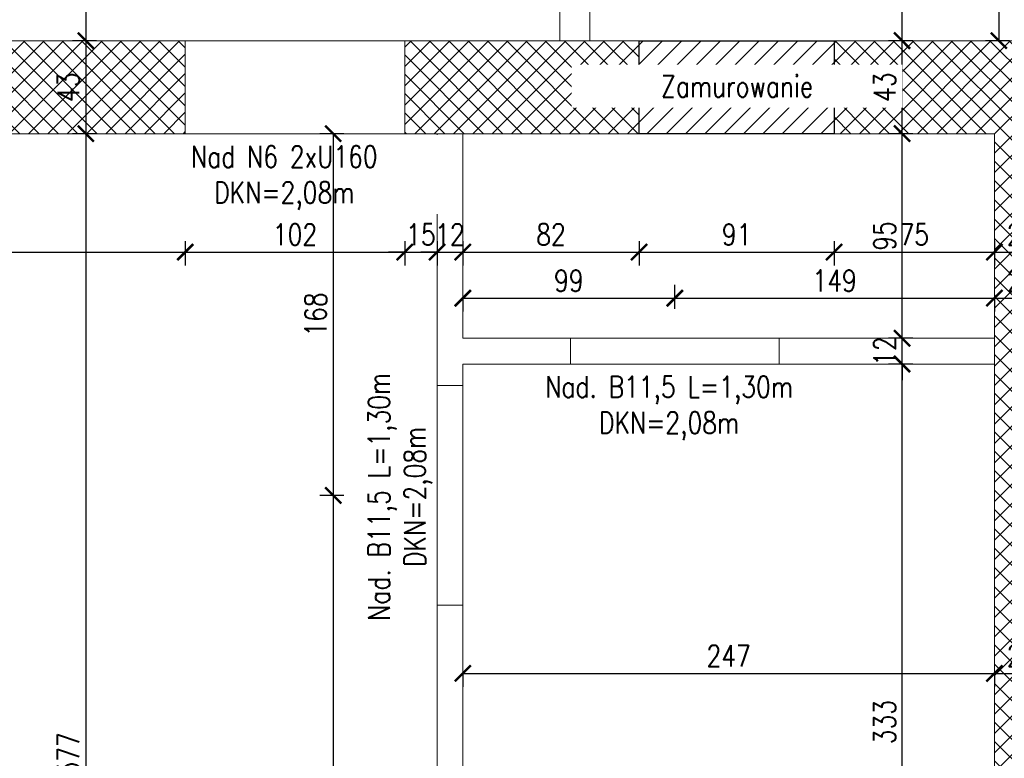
# Model space of a CAD drawing. Header units: millimetres. Extents: x 11984 to 50512, y -26688 to 13952.
# Tile 7 of 85: x 18525 to 18982, y 10069 to 10412. Entities that reach past the tile are written whole.
import ezdxf

# ---------------------------------------------------------------- set-up
doc = ezdxf.new("R2010")
doc.units = ezdxf.units.MM
doc.header["$MEASUREMENT"] = 0
doc.layers.add('e-cad_opisy', color=7, linetype='Continuous')
for name, color, linetype, lineweight in [('e-cad_wymiary', 5, 'Continuous', 9), ('k-kreskowanie', 252, 'Continuous', 9), ('k-sciany', 4, 'Continuous', 30), ('k-widok', 1, 'Continuous', 20), ('k-wyburzenia', 215, 'PNEUMATIC2', 9), ('k-ściany działowe', 2, 'Continuous', 20), ('k-ściany istniejące', 190, 'Continuous', 18)]:
    doc.layers.add(name, color=color, linetype=linetype, lineweight=lineweight)
doc.styles.add('e-cad_1', font='simplex.shx', dxfattribs={"width": 0.8})
doc.linetypes.add('PNEUMATIC2', pattern='A,0.5,-0.25,["//",Standard,S=0.2,R=0,X=-0.1,Y=-0.1],-0.25', length=1)
doc.dimstyles.new('e-cad_1_50_[cm]', dxfattribs={"dimscale": 5, "dimtxt": 2, "dimasz": 1.5, "dimexe": 1.25, "dimexo": 0.625, "dimtad": 1, "dimdec": 0, "dimrnd": 0.1, "dimdsep": 46, "dimtxsty": 'e-cad_1', "dimblk": 'ARCHTICK', "dimcen": 1.5, "dimclrd": 256, "dimclre": 256, "dimclrt": 7, "dimadec": 0, "dimazin": 0, "dimtfac": 1, "dimtdec": 0, "dimtix": 1, "dimtmove": 0, "dimatfit": 0, "dimfxl": 0, "dimarcsym": 0})

# ---------------------------------------------------------------- blocks, each defined once
blk = doc.blocks.new('_ArchTick')
at = {"color": 0, "linetype": 'ByBlock', "const_width": 0.15}
blk.add_lwpolyline([(-0.5, -0.5), (0.5, 0.5)], dxfattribs=at)
blk = doc.blocks.new('*D628')
at = {"layer": 'Defpoints', "color": 0, "ltscale": 2}
for p in [(18230.01, 10359.34), (18601.48, 10359.34), (18601.48, 10304.35)]:
    blk.add_point(p, dxfattribs=at)
at = {"layer": 'e-cad_wymiary', "lineweight": -2}
for p, q in [((18230.01, 10309.35), (18230.01, 10298.1)), ((18601.48, 10309.35), (18601.48, 10298.1)), ((18230.01, 10304.35), (18601.48, 10304.35))]:
    blk.add_line(p, q, dxfattribs=at)
at = {"layer": 'e-cad_wymiary', "lineweight": -2, "ltscale": 2, "xscale": 7.5, "yscale": 7.5, "zscale": 7.5, "rotation": 180}
blk.add_blockref('_ArchTick', (18230.01, 10304.35), dxfattribs=at)
at = {"layer": 'e-cad_wymiary', "lineweight": -2, "ltscale": 2, "xscale": 7.5, "yscale": 7.5, "zscale": 7.5}
blk.add_blockref('_ArchTick', (18601.48, 10304.35), dxfattribs=at)
at = {"layer": 'e-cad_wymiary', "color": 7, "ltscale": 2, "insert": (18415.75, 10312.48), "char_height": 10, "attachment_point": 5, "style": 'e-cad_1'}
blk.add_mtext('372', dxfattribs=at)
blk = doc.blocks.new('*D629')
at = {"layer": 'Defpoints', "color": 0, "ltscale": 2}
for p in [(18601.48, 10359.34), (18703.48, 10359.34), (18703.48, 10304.35)]:
    blk.add_point(p, dxfattribs=at)
at = {"layer": 'e-cad_wymiary', "lineweight": -2}
for p, q in [((18601.48, 10309.35), (18601.48, 10298.1)), ((18703.48, 10309.35), (18703.48, 10298.1)), ((18601.48, 10304.35), (18703.48, 10304.35))]:
    blk.add_line(p, q, dxfattribs=at)
at = {"layer": 'e-cad_wymiary', "lineweight": -2, "ltscale": 2, "xscale": 7.5, "yscale": 7.5, "zscale": 7.5, "rotation": 180}
blk.add_blockref('_ArchTick', (18601.48, 10304.35), dxfattribs=at)
at = {"layer": 'e-cad_wymiary', "lineweight": -2, "ltscale": 2, "xscale": 7.5, "yscale": 7.5, "zscale": 7.5}
blk.add_blockref('_ArchTick', (18703.48, 10304.35), dxfattribs=at)
at = {"layer": 'e-cad_wymiary', "color": 7, "ltscale": 2, "insert": (18652.48, 10312.48), "char_height": 10, "attachment_point": 5, "style": 'e-cad_1'}
blk.add_mtext('102', dxfattribs=at)
blk = doc.blocks.new('*D630')
at = {"layer": 'Defpoints', "color": 0, "ltscale": 2}
for p in [(18703.48, 10359.34), (18718.48, 10359.34), (18718.48, 10304.35)]:
    blk.add_point(p, dxfattribs=at)
at = {"layer": 'e-cad_wymiary', "lineweight": -2}
for p, q in [((18703.48, 10309.35), (18703.48, 10298.1)), ((18718.48, 10309.35), (18718.48, 10298.1)), ((18703.48, 10304.35), (18695.98, 10304.35)), ((18703.48, 10304.35), (18718.48, 10304.35)), ((18718.48, 10304.35), (18725.98, 10304.35))]:
    blk.add_line(p, q, dxfattribs=at)
at = {"layer": 'e-cad_wymiary', "lineweight": -2, "ltscale": 2, "xscale": 7.5, "yscale": 7.5, "zscale": 7.5}
blk.add_blockref('_ArchTick', (18703.48, 10304.35), dxfattribs=at)
at = {"layer": 'e-cad_wymiary', "lineweight": -2, "ltscale": 2, "xscale": 7.5, "yscale": 7.5, "zscale": 7.5, "rotation": 180}
blk.add_blockref('_ArchTick', (18718.48, 10304.35), dxfattribs=at)
at = {"layer": 'e-cad_wymiary', "color": 7, "ltscale": 2, "insert": (18710.98, 10312.48), "char_height": 10, "attachment_point": 5, "style": 'e-cad_1'}
blk.add_mtext('15', dxfattribs=at)
blk = doc.blocks.new('*D631')
at = {"layer": 'Defpoints', "color": 0, "ltscale": 2}
for p in [(18718.48, 10359.34), (18730.48, 10349.87), (18730.48, 10304.35)]:
    blk.add_point(p, dxfattribs=at)
at = {"layer": 'e-cad_wymiary', "lineweight": -2}
for p, q in [((18718.48, 10309.35), (18718.48, 10298.1)), ((18730.48, 10309.35), (18730.48, 10298.1)), ((18718.48, 10304.35), (18710.98, 10304.35)), ((18718.48, 10304.35), (18730.48, 10304.35)), ((18730.48, 10304.35), (18737.98, 10304.35))]:
    blk.add_line(p, q, dxfattribs=at)
at = {"layer": 'e-cad_wymiary', "lineweight": -2, "ltscale": 2, "xscale": 7.5, "yscale": 7.5, "zscale": 7.5}
blk.add_blockref('_ArchTick', (18718.48, 10304.35), dxfattribs=at)
at = {"layer": 'e-cad_wymiary', "lineweight": -2, "ltscale": 2, "xscale": 7.5, "yscale": 7.5, "zscale": 7.5, "rotation": 180}
blk.add_blockref('_ArchTick', (18730.48, 10304.35), dxfattribs=at)
at = {"layer": 'e-cad_wymiary', "color": 7, "ltscale": 2, "insert": (18724.48, 10312.48), "char_height": 10, "attachment_point": 5, "style": 'e-cad_1'}
blk.add_mtext('12', dxfattribs=at)
blk = doc.blocks.new('*D632')
at = {"layer": 'Defpoints', "color": 0, "ltscale": 2}
for p in [(18812.38, 10359.34), (18730.48, 10349.87), (18812.38, 10304.35)]:
    blk.add_point(p, dxfattribs=at)
at = {"layer": 'e-cad_wymiary', "lineweight": -2}
for p, q in [((18730.48, 10309.35), (18730.48, 10298.1)), ((18812.38, 10309.35), (18812.38, 10298.1)), ((18730.48, 10304.35), (18812.38, 10304.35))]:
    blk.add_line(p, q, dxfattribs=at)
at = {"layer": 'e-cad_wymiary', "lineweight": -2, "ltscale": 2, "xscale": 7.5, "yscale": 7.5, "zscale": 7.5, "rotation": 180}
blk.add_blockref('_ArchTick', (18730.48, 10304.35), dxfattribs=at)
at = {"layer": 'e-cad_wymiary', "lineweight": -2, "ltscale": 2, "xscale": 7.5, "yscale": 7.5, "zscale": 7.5}
blk.add_blockref('_ArchTick', (18812.38, 10304.35), dxfattribs=at)
at = {"layer": 'e-cad_wymiary', "color": 7, "ltscale": 2, "insert": (18771.43, 10312.48), "char_height": 10, "attachment_point": 5, "style": 'e-cad_1'}
blk.add_mtext('82', dxfattribs=at)
blk = doc.blocks.new('*D633')
at = {"layer": 'Defpoints', "color": 0, "ltscale": 2}
for p in [(18812.38, 10359.34), (18902.97, 10359.34), (18902.97, 10304.35)]:
    blk.add_point(p, dxfattribs=at)
at = {"layer": 'e-cad_wymiary', "lineweight": -2}
for p, q in [((18812.38, 10309.35), (18812.38, 10298.1)), ((18902.97, 10309.35), (18902.97, 10298.1)), ((18812.38, 10304.35), (18902.97, 10304.35))]:
    blk.add_line(p, q, dxfattribs=at)
at = {"layer": 'e-cad_wymiary', "lineweight": -2, "ltscale": 2, "xscale": 7.5, "yscale": 7.5, "zscale": 7.5, "rotation": 180}
blk.add_blockref('_ArchTick', (18812.38, 10304.35), dxfattribs=at)
at = {"layer": 'e-cad_wymiary', "lineweight": -2, "ltscale": 2, "xscale": 7.5, "yscale": 7.5, "zscale": 7.5}
blk.add_blockref('_ArchTick', (18902.97, 10304.35), dxfattribs=at)
at = {"layer": 'e-cad_wymiary', "color": 7, "ltscale": 2, "insert": (18857.68, 10312.48), "char_height": 10, "attachment_point": 5, "style": 'e-cad_1'}
blk.add_mtext('91', dxfattribs=at)
blk = doc.blocks.new('*D634')
at = {"layer": 'Defpoints', "color": 0, "ltscale": 2}
for p in [(18902.97, 10359.34), (18977.48, 10336.76), (18977.48, 10304.35)]:
    blk.add_point(p, dxfattribs=at)
at = {"layer": 'e-cad_wymiary', "lineweight": -2}
for p, q in [((18902.97, 10309.35), (18902.97, 10298.1)), ((18977.48, 10309.35), (18977.48, 10298.1)), ((18902.97, 10304.35), (18977.48, 10304.35))]:
    blk.add_line(p, q, dxfattribs=at)
at = {"layer": 'e-cad_wymiary', "lineweight": -2, "ltscale": 2, "xscale": 7.5, "yscale": 7.5, "zscale": 7.5, "rotation": 180}
blk.add_blockref('_ArchTick', (18902.97, 10304.35), dxfattribs=at)
at = {"layer": 'e-cad_wymiary', "lineweight": -2, "ltscale": 2, "xscale": 7.5, "yscale": 7.5, "zscale": 7.5}
blk.add_blockref('_ArchTick', (18977.48, 10304.35), dxfattribs=at)
at = {"layer": 'e-cad_wymiary', "color": 7, "ltscale": 2, "insert": (18940.23, 10312.48), "char_height": 10, "attachment_point": 5, "style": 'e-cad_1'}
blk.add_mtext('75', dxfattribs=at)
blk = doc.blocks.new('*D635')
at = {"layer": 'Defpoints', "color": 0, "ltscale": 2}
for p in [(18977.48, 10336.76), (19002.88, 10336.76), (19002.88, 10304.35)]:
    blk.add_point(p, dxfattribs=at)
at = {"layer": 'e-cad_wymiary', "lineweight": -2}
for p, q in [((18977.48, 10309.35), (18977.48, 10298.1)), ((19002.88, 10309.35), (19002.88, 10298.1)), ((18977.48, 10304.35), (19002.88, 10304.35))]:
    blk.add_line(p, q, dxfattribs=at)
at = {"layer": 'e-cad_wymiary', "lineweight": -2, "ltscale": 2, "xscale": 7.5, "yscale": 7.5, "zscale": 7.5, "rotation": 180}
blk.add_blockref('_ArchTick', (18977.48, 10304.35), dxfattribs=at)
at = {"layer": 'e-cad_wymiary', "lineweight": -2, "ltscale": 2, "xscale": 7.5, "yscale": 7.5, "zscale": 7.5}
blk.add_blockref('_ArchTick', (19002.88, 10304.35), dxfattribs=at)
at = {"layer": 'e-cad_wymiary', "color": 7, "ltscale": 2, "insert": (18990.18, 10312.48), "char_height": 10, "attachment_point": 5, "style": 'e-cad_1'}
blk.add_mtext('25', dxfattribs=at)
blk = doc.blocks.new('*D649')
at = {"layer": 'Defpoints', "color": 0, "ltscale": 2}
for p in [(18730.48, 10283.57), (18828.98, 10282.95), (18828.98, 10264.34)]:
    blk.add_point(p, dxfattribs=at)
at = {"layer": 'e-cad_wymiary', "lineweight": -2}
for p, q in [((18828.98, 10277.95), (18828.98, 10289.2)), ((18730.48, 10282.95), (18730.48, 10276.7)), ((18730.48, 10282.95), (18828.98, 10282.95))]:
    blk.add_line(p, q, dxfattribs=at)
at = {"layer": 'e-cad_wymiary', "lineweight": -2, "ltscale": 2, "xscale": 7.5, "yscale": 7.5, "zscale": 7.5, "rotation": 180}
blk.add_blockref('_ArchTick', (18730.48, 10282.95), dxfattribs=at)
at = {"layer": 'e-cad_wymiary', "lineweight": -2, "ltscale": 2, "xscale": 7.5, "yscale": 7.5, "zscale": 7.5}
blk.add_blockref('_ArchTick', (18828.98, 10282.95), dxfattribs=at)
at = {"layer": 'e-cad_wymiary', "color": 7, "ltscale": 2, "insert": (18779.73, 10291.07), "char_height": 10, "attachment_point": 5, "style": 'e-cad_1'}
blk.add_mtext('99', dxfattribs=at)
blk = doc.blocks.new('*D650')
at = {"layer": 'Defpoints', "color": 0, "ltscale": 2}
for p in [(18977.48, 10287.69), (18977.48, 10282.95), (18828.98, 10264.34)]:
    blk.add_point(p, dxfattribs=at)
at = {"layer": 'e-cad_wymiary', "lineweight": -2}
for p, q in [((18828.98, 10277.95), (18828.98, 10289.2)), ((18828.98, 10282.95), (18977.48, 10282.95)), ((18977.48, 10284.56), (18977.48, 10276.7))]:
    blk.add_line(p, q, dxfattribs=at)
at = {"layer": 'e-cad_wymiary', "lineweight": -2, "ltscale": 2, "xscale": 7.5, "yscale": 7.5, "zscale": 7.5, "rotation": 180}
blk.add_blockref('_ArchTick', (18828.98, 10282.95), dxfattribs=at)
at = {"layer": 'e-cad_wymiary', "lineweight": -2, "ltscale": 2, "xscale": 7.5, "yscale": 7.5, "zscale": 7.5}
blk.add_blockref('_ArchTick', (18977.48, 10282.95), dxfattribs=at)
at = {"layer": 'e-cad_wymiary', "color": 7, "ltscale": 2, "insert": (18903.23, 10291.07), "char_height": 10, "attachment_point": 5, "style": 'e-cad_1'}
blk.add_mtext('149', dxfattribs=at)
blk = doc.blocks.new('*D651')
at = {"layer": 'Defpoints', "color": 0, "ltscale": 2}
for p in [(18977.48, 10287.69), (19002.88, 10282.95), (19002.88, 10268.75)]:
    blk.add_point(p, dxfattribs=at)
at = {"layer": 'e-cad_wymiary', "lineweight": -2}
for p, q in [((19002.88, 10277.95), (19002.88, 10289.2)), ((18977.48, 10284.56), (18977.48, 10276.7)), ((18977.48, 10282.95), (19002.88, 10282.95))]:
    blk.add_line(p, q, dxfattribs=at)
at = {"layer": 'e-cad_wymiary', "lineweight": -2, "ltscale": 2, "xscale": 7.5, "yscale": 7.5, "zscale": 7.5, "rotation": 180}
blk.add_blockref('_ArchTick', (18977.48, 10282.95), dxfattribs=at)
at = {"layer": 'e-cad_wymiary', "lineweight": -2, "ltscale": 2, "xscale": 7.5, "yscale": 7.5, "zscale": 7.5}
blk.add_blockref('_ArchTick', (19002.88, 10282.95), dxfattribs=at)
at = {"layer": 'e-cad_wymiary', "color": 7, "ltscale": 2, "insert": (18990.18, 10291.07), "char_height": 10, "attachment_point": 5, "style": 'e-cad_1'}
blk.add_mtext('25', dxfattribs=at)
blk = doc.blocks.new('*D665')
at = {"layer": 'Defpoints', "color": 0, "ltscale": 2}
for p in [(18730.48, 10111.99), (18977.48, 10111.99), (18977.48, 10108.69)]:
    blk.add_point(p, dxfattribs=at)
at = {"layer": 'e-cad_wymiary', "lineweight": -2}
for p, q in [((18730.48, 10108.87), (18730.48, 10102.44)), ((18730.48, 10108.69), (18977.48, 10108.69)), ((18977.48, 10108.87), (18977.48, 10102.44))]:
    blk.add_line(p, q, dxfattribs=at)
at = {"layer": 'e-cad_wymiary', "lineweight": -2, "ltscale": 2, "xscale": 7.5, "yscale": 7.5, "zscale": 7.5, "rotation": 180}
blk.add_blockref('_ArchTick', (18730.48, 10108.69), dxfattribs=at)
at = {"layer": 'e-cad_wymiary', "lineweight": -2, "ltscale": 2, "xscale": 7.5, "yscale": 7.5, "zscale": 7.5}
blk.add_blockref('_ArchTick', (18977.48, 10108.69), dxfattribs=at)
at = {"layer": 'e-cad_wymiary', "color": 7, "ltscale": 2, "insert": (18853.98, 10116.81), "char_height": 10, "attachment_point": 5, "style": 'e-cad_1'}
blk.add_mtext('247', dxfattribs=at)
blk = doc.blocks.new('*D666')
at = {"layer": 'Defpoints', "color": 0, "ltscale": 2}
for p in [(19002.88, 10129.3), (18977.48, 10111.99), (19002.88, 10108.69)]:
    blk.add_point(p, dxfattribs=at)
at = {"layer": 'e-cad_wymiary', "lineweight": -2}
for p, q in [((19002.88, 10113.69), (19002.88, 10102.44)), ((18977.48, 10108.87), (18977.48, 10102.44)), ((18977.48, 10108.69), (19002.88, 10108.69))]:
    blk.add_line(p, q, dxfattribs=at)
at = {"layer": 'e-cad_wymiary', "lineweight": -2, "ltscale": 2, "xscale": 7.5, "yscale": 7.5, "zscale": 7.5, "rotation": 180}
blk.add_blockref('_ArchTick', (18977.48, 10108.69), dxfattribs=at)
at = {"layer": 'e-cad_wymiary', "lineweight": -2, "ltscale": 2, "xscale": 7.5, "yscale": 7.5, "zscale": 7.5}
blk.add_blockref('_ArchTick', (19002.88, 10108.69), dxfattribs=at)
at = {"layer": 'e-cad_wymiary', "color": 7, "ltscale": 2, "insert": (18990.18, 10116.81), "char_height": 10, "attachment_point": 5, "style": 'e-cad_1'}
blk.add_mtext('25', dxfattribs=at)
blk = doc.blocks.new('*D815')
at = {"layer": 'Defpoints', "color": 0, "ltscale": 2}
for p in [(18568.43, 10552.52), (18555.27, 10402.52), (18580.04, 10402.52)]:
    blk.add_point(p, dxfattribs=at)
at = {"layer": 'e-cad_wymiary', "lineweight": -2}
for p, q in [((18560.27, 10552.52), (18549.02, 10552.52)), ((18555.27, 10552.52), (18555.27, 10402.52)), ((18560.27, 10402.52), (18549.02, 10402.52))]:
    blk.add_line(p, q, dxfattribs=at)
at = {"layer": 'e-cad_wymiary', "lineweight": -2, "ltscale": 2, "xscale": 7.5, "yscale": 7.5, "zscale": 7.5}
for p, rotation in [((18555.27, 10552.52), 90), ((18555.27, 10402.52), 270)]:
    blk.add_blockref('_ArchTick', p, dxfattribs=dict(at, rotation=rotation))
at = {"layer": 'e-cad_wymiary', "color": 7, "ltscale": 2, "insert": (18547.15, 10477.52), "char_height": 10, "attachment_point": 5, "rotation": 90, "style": 'e-cad_1'}
blk.add_mtext('150', dxfattribs=at)
blk = doc.blocks.new('*D816')
at = {"layer": 'Defpoints', "color": 0, "ltscale": 2}
for p in [(18580.04, 10402.52), (18555.27, 10359.34), (18580.04, 10359.34)]:
    blk.add_point(p, dxfattribs=at)
at = {"layer": 'e-cad_wymiary', "lineweight": -2}
for p, q in [((18560.27, 10402.52), (18549.02, 10402.52)), ((18555.27, 10402.52), (18555.27, 10359.34)), ((18560.27, 10359.34), (18549.02, 10359.34))]:
    blk.add_line(p, q, dxfattribs=at)
at = {"layer": 'e-cad_wymiary', "lineweight": -2, "ltscale": 2, "xscale": 7.5, "yscale": 7.5, "zscale": 7.5}
for p, rotation in [((18555.27, 10402.52), 90), ((18555.27, 10359.34), 270)]:
    blk.add_blockref('_ArchTick', p, dxfattribs=dict(at, rotation=rotation))
at = {"layer": 'e-cad_wymiary', "color": 7, "ltscale": 2, "insert": (18547.15, 10380.93), "char_height": 10, "attachment_point": 5, "rotation": 90, "style": 'e-cad_1'}
blk.add_mtext('43', dxfattribs=at)
blk = doc.blocks.new('*D817')
at = {"layer": 'Defpoints', "color": 0, "ltscale": 2}
for p in [(18580.04, 10359.34), (18555.27, 9782.76), (18564.81, 9782.76)]:
    blk.add_point(p, dxfattribs=at)
at = {"layer": 'e-cad_wymiary', "lineweight": -2}
for p, q in [((18560.27, 10359.34), (18549.02, 10359.34)), ((18555.27, 10359.34), (18555.27, 9782.76)), ((18560.27, 9782.76), (18549.02, 9782.76))]:
    blk.add_line(p, q, dxfattribs=at)
at = {"layer": 'e-cad_wymiary', "lineweight": -2, "ltscale": 2, "xscale": 7.5, "yscale": 7.5, "zscale": 7.5}
for p, rotation in [((18555.27, 10359.34), 90), ((18555.27, 9782.76), 270)]:
    blk.add_blockref('_ArchTick', p, dxfattribs=dict(at, rotation=rotation))
at = {"layer": 'e-cad_wymiary', "color": 7, "ltscale": 2, "insert": (18547.15, 10071.05), "char_height": 10, "attachment_point": 5, "rotation": 90, "style": 'e-cad_1'}
blk.add_mtext('577', dxfattribs=at)
blk = doc.blocks.new('*D824')
at = {"layer": 'Defpoints', "color": 0, "ltscale": 2}
for p in [(18703.48, 10359.34), (18670.22, 10191.34), (18718.48, 10191.34)]:
    blk.add_point(p, dxfattribs=at)
at = {"layer": 'e-cad_wymiary', "lineweight": -2}
for p, q in [((18675.22, 10359.34), (18663.97, 10359.34)), ((18670.22, 10359.34), (18670.22, 10191.34)), ((18675.22, 10191.34), (18663.97, 10191.34))]:
    blk.add_line(p, q, dxfattribs=at)
at = {"layer": 'e-cad_wymiary', "lineweight": -2, "ltscale": 2, "xscale": 7.5, "yscale": 7.5, "zscale": 7.5}
for p, rotation in [((18670.22, 10359.34), 90), ((18670.22, 10191.34), 270)]:
    blk.add_blockref('_ArchTick', p, dxfattribs=dict(at, rotation=rotation))
at = {"layer": 'e-cad_wymiary', "color": 7, "ltscale": 2, "insert": (18662.09, 10275.34), "char_height": 10, "attachment_point": 5, "rotation": 90, "style": 'e-cad_1'}
blk.add_mtext('168', dxfattribs=at)
blk = doc.blocks.new('*D825')
at = {"layer": 'Defpoints', "color": 0, "ltscale": 2}
for p in [(18718.48, 10191.34), (18670.22, 9845.26), (18718.48, 9845.26)]:
    blk.add_point(p, dxfattribs=at)
at = {"layer": 'e-cad_wymiary', "lineweight": -2}
for p, q in [((18675.22, 10191.34), (18663.97, 10191.34)), ((18670.22, 10191.34), (18670.22, 9845.26)), ((18675.22, 9845.26), (18663.97, 9845.26))]:
    blk.add_line(p, q, dxfattribs=at)
at = {"layer": 'e-cad_wymiary', "lineweight": -2, "ltscale": 2, "xscale": 7.5, "yscale": 7.5, "zscale": 7.5}
for p, rotation in [((18670.22, 10191.34), 90), ((18670.22, 9845.26), 270)]:
    blk.add_blockref('_ArchTick', p, dxfattribs=dict(at, rotation=rotation))
at = {"layer": 'e-cad_wymiary', "color": 7, "ltscale": 2, "insert": (18662.09, 10018.3), "char_height": 10, "attachment_point": 5, "rotation": 90, "style": 'e-cad_1'}
blk.add_mtext('346', dxfattribs=at)
blk = doc.blocks.new('*D830')
at = {"layer": 'Defpoints', "color": 0, "ltscale": 2}
for p in [(19003.73, 10552.52), (18979.54, 10402.52), (19002.88, 10402.52)]:
    blk.add_point(p, dxfattribs=at)
at = {"layer": 'e-cad_wymiary', "lineweight": -2}
for p, q in [((18984.54, 10552.52), (18973.29, 10552.52)), ((18979.54, 10552.52), (18979.54, 10402.52)), ((18984.54, 10402.52), (18973.29, 10402.52))]:
    blk.add_line(p, q, dxfattribs=at)
at = {"layer": 'e-cad_wymiary', "lineweight": -2, "ltscale": 2, "xscale": 7.5, "yscale": 7.5, "zscale": 7.5}
for p, rotation in [((18979.54, 10552.52), 90), ((18979.54, 10402.52), 270)]:
    blk.add_blockref('_ArchTick', p, dxfattribs=dict(at, rotation=rotation))
at = {"layer": 'e-cad_wymiary', "color": 7, "ltscale": 2, "insert": (18971.41, 10477.52), "char_height": 10, "attachment_point": 5, "rotation": 90, "style": 'e-cad_1'}
blk.add_mtext('150', dxfattribs=at)
blk = doc.blocks.new('*D833')
at = {"layer": 'Defpoints', "color": 0, "ltscale": 2}
for p in [(18934.59, 10252.34), (18977.48, 10252.34), (18977.48, 9919.76)]:
    blk.add_point(p, dxfattribs=at)
at = {"layer": 'e-cad_wymiary', "lineweight": -2}
for p, q in [((18939.59, 10252.34), (18928.34, 10252.34)), ((18934.59, 9919.76), (18934.59, 10252.34)), ((18939.59, 9919.76), (18928.34, 9919.76))]:
    blk.add_line(p, q, dxfattribs=at)
at = {"layer": 'e-cad_wymiary', "lineweight": -2, "ltscale": 2, "xscale": 7.5, "yscale": 7.5, "zscale": 7.5}
for p, rotation in [((18934.59, 10252.34), 90), ((18934.59, 9919.76), 270)]:
    blk.add_blockref('_ArchTick', p, dxfattribs=dict(at, rotation=rotation))
at = {"layer": 'e-cad_wymiary', "color": 7, "ltscale": 2, "insert": (18926.47, 10086.05), "char_height": 10, "attachment_point": 5, "rotation": 90, "style": 'e-cad_1'}
blk.add_mtext('333', dxfattribs=at)
blk = doc.blocks.new('*D834')
at = {"layer": 'Defpoints', "color": 0, "ltscale": 2}
for p in [(18934.59, 10264.34), (18977.48, 10264.34), (18977.48, 10252.34)]:
    blk.add_point(p, dxfattribs=at)
at = {"layer": 'e-cad_wymiary', "lineweight": -2}
for p, q in [((18934.59, 10264.34), (18934.59, 10271.84)), ((18939.59, 10264.34), (18928.34, 10264.34)), ((18934.59, 10252.34), (18934.59, 10264.34)), ((18939.59, 10252.34), (18928.34, 10252.34)), ((18934.59, 10252.34), (18934.59, 10244.84))]:
    blk.add_line(p, q, dxfattribs=at)
at = {"layer": 'e-cad_wymiary', "lineweight": -2, "ltscale": 2, "xscale": 7.5, "yscale": 7.5, "zscale": 7.5}
for p, rotation in [((18934.59, 10264.34), 270), ((18934.59, 10252.34), 90)]:
    blk.add_blockref('_ArchTick', p, dxfattribs=dict(at, rotation=rotation))
at = {"layer": 'e-cad_wymiary', "color": 7, "ltscale": 2, "insert": (18926.47, 10258.34), "char_height": 10, "attachment_point": 5, "rotation": 90, "style": 'e-cad_1'}
blk.add_mtext('12', dxfattribs=at)
blk = doc.blocks.new('*D835')
at = {"layer": 'Defpoints', "color": 0, "ltscale": 2}
for p in [(18934.59, 10359.34), (18977.48, 10359.34), (18977.48, 10264.34)]:
    blk.add_point(p, dxfattribs=at)
at = {"layer": 'e-cad_wymiary', "lineweight": -2}
for p, q in [((18939.59, 10359.34), (18928.34, 10359.34)), ((18934.59, 10264.34), (18934.59, 10359.34)), ((18939.59, 10264.34), (18928.34, 10264.34))]:
    blk.add_line(p, q, dxfattribs=at)
at = {"layer": 'e-cad_wymiary', "lineweight": -2, "ltscale": 2, "xscale": 7.5, "yscale": 7.5, "zscale": 7.5}
for p, rotation in [((18934.59, 10359.34), 90), ((18934.59, 10264.34), 270)]:
    blk.add_blockref('_ArchTick', p, dxfattribs=dict(at, rotation=rotation))
at = {"layer": 'e-cad_wymiary', "color": 7, "ltscale": 2, "insert": (18926.47, 10311.84), "char_height": 10, "attachment_point": 5, "rotation": 90, "style": 'e-cad_1'}
blk.add_mtext('95', dxfattribs=at)
blk = doc.blocks.new('*D836')
at = {"layer": 'Defpoints', "color": 0, "ltscale": 2}
for p in [(18934.59, 10402.52), (18952.93, 10402.52), (18977.48, 10359.34)]:
    blk.add_point(p, dxfattribs=at)
at = {"layer": 'e-cad_wymiary', "lineweight": -2}
for p, q in [((18939.59, 10402.52), (18928.34, 10402.52)), ((18934.59, 10359.34), (18934.59, 10402.52)), ((18939.59, 10359.34), (18928.34, 10359.34))]:
    blk.add_line(p, q, dxfattribs=at)
at = {"layer": 'e-cad_wymiary', "lineweight": -2, "ltscale": 2, "xscale": 7.5, "yscale": 7.5, "zscale": 7.5}
for p, rotation in [((18934.59, 10402.52), 90), ((18934.59, 10359.34), 270)]:
    blk.add_blockref('_ArchTick', p, dxfattribs=dict(at, rotation=rotation))
at = {"layer": 'e-cad_wymiary', "color": 7, "ltscale": 2, "insert": (18926.47, 10380.93), "char_height": 10, "attachment_point": 5, "rotation": 90, "style": 'e-cad_1'}
blk.add_mtext('43', dxfattribs=at)
blk = doc.blocks.new('*D837')
at = {"layer": 'Defpoints', "color": 0, "ltscale": 2}
for p in [(18934.59, 10552.52), (18952.93, 10552.52), (18952.93, 10402.52)]:
    blk.add_point(p, dxfattribs=at)
at = {"layer": 'e-cad_wymiary', "lineweight": -2}
for p, q in [((18939.59, 10552.52), (18928.34, 10552.52)), ((18934.59, 10402.52), (18934.59, 10552.52)), ((18939.59, 10402.52), (18928.34, 10402.52))]:
    blk.add_line(p, q, dxfattribs=at)
at = {"layer": 'e-cad_wymiary', "lineweight": -2, "ltscale": 2, "xscale": 7.5, "yscale": 7.5, "zscale": 7.5}
for p, rotation in [((18934.59, 10552.52), 90), ((18934.59, 10402.52), 270)]:
    blk.add_blockref('_ArchTick', p, dxfattribs=dict(at, rotation=rotation))
at = {"layer": 'e-cad_wymiary', "color": 7, "ltscale": 2, "insert": (18926.47, 10477.52), "char_height": 10, "attachment_point": 5, "rotation": 90, "style": 'e-cad_1'}
blk.add_mtext('150', dxfattribs=at)

msp = doc.modelspace()

# ---------------------------------------------------------------- hatches: boundary and pattern name
at = {"layer": 'k-kreskowanie'}
h = msp.add_hatch(dxfattribs=at)
h.set_pattern_fill('ANSI37', color=256, scale=2, style=0)
h.set_pattern_definition([(45, (20560.6375, -11648.78), (-4.490128, 4.490128), []), (135, (20560.6375, -11648.78), (-4.490128, -4.490128), [])])
h.paths.add_polyline_path([(20114.55, 10359.34), (20114.55, 10402.52), (20124.71, 10402.52), (20124.71, 10552.38), (20150.11, 10552.38), (20150.11, 10402.52), (20562.44, 10402.52), (20562.44, 10522.75), (20605.62, 10522.75), (20605.62, 9739.58), (20562.44, 9739.58), (20497.32, 9739.58), (20497.32, 9782.76), (20562.44, 9782.76), (20562.44, 10359.34)])
h.paths.add_polyline_path([(20114.55, 10791.99), (20114.55, 10834.32), (20124.71, 10834.32), (20562.44, 10834.32), (20562.44, 11331.32), (20481.16, 11331.32), (20481.16, 11374.5), (20605.62, 11374.5), (20605.62, 10677.69), (20562.44, 10677.69), (20562.44, 10791.99), (20150.11, 10791.99), (20150.11, 10654.38), (20124.71, 10654.38), (20124.71, 10791.99)])
h.paths.add_polyline_path([(20200.91, 10806.38), (20221.23, 10806.38), (20221.23, 10819.93), (20200.91, 10819.93)], flags=16)
h.paths.add_polyline_path([(20161.97, 10806.38), (20180.59, 10806.38), (20180.59, 10819.93), (20161.97, 10819.93)], flags=16)
h.paths.add_polyline_path([(17610.48, 10686.04), (17610.48, 11090.05), (17655.48, 11090.05), (17655.48, 10833.52), (17958.48, 10833.52), (17958.48, 10927.02), (17982.48, 10927.02), (17982.48, 10833.52), (17989.48, 10833.52), (17989.48, 10794.52), (17655.48, 10794.52), (17655.48, 10686.04)])
h.paths.add_polyline_path([(19732.71, 10791.99), (19732.71, 10834.32), (19849.55, 10834.32), (19849.55, 11374.5), (19973.16, 11374.5), (19973.16, 11331.32), (19892.73, 11331.32), (19892.73, 10834.32), (19914.74, 10834.32), (19914.74, 10791.99), (19901.86, 10791.99), (19901.86, 10816.54), (19826.86, 10816.54), (19826.86, 10791.99)])
h.paths.add_polyline_path([(17610.48, 10284.84), (17610.48, 10539.8), (17655.48, 10539.8), (17655.48, 10402.52), (17782.87, 10402.52), (18091.48, 10402.52), (18091.48, 10422.52), (18117.52, 10422.52), (18117.52, 10402.52), (18140.01, 10402.52), (18140.01, 10359.34), (17655.48, 10359.34), (17655.48, 10284.84)])
h.paths.add_polyline_path([(18902.97, 10359.34), (18902.97, 10402.52), (19002.88, 10402.52), (19002.88, 10017.29), (19096.01, 10017.29), (19096.01, 9992.74), (19002.88, 9992.74), (19002.88, 9907.76), (18977.48, 9907.76), (18977.48, 10359.34)])
h.paths.add_polyline_path([(18594.48, 10791.99), (18594.48, 10834.32), (18602.48, 10834.32), (18602.48, 10862.32), (18647.48, 10862.32), (18647.48, 10834.32), (18848.79, 10834.32), (18848.79, 10791.99), (18789.52, 10791.99), (18789.52, 10566.78), (18775.52, 10566.78), (18775.52, 10791.99)])
h.paths.add_polyline_path([(19218.09, 9992.74), (19218.09, 10017.29), (19228.09, 10017.29), (19228.09, 10402.52), (19359.65, 10402.52), (19359.65, 10359.34), (19265.65, 10359.34), (19265.65, 10281.34), (19252.65, 10281.34), (19252.65, 9907.76), (19228.09, 9907.76), (19228.09, 9992.74)])
h.paths.add_polyline_path([(19616.95, 10359.34), (19616.95, 10402.52), (20014.65, 10402.52), (20014.65, 10359.34), (19936.21, 10359.34), (19936.21, 10281.34), (19897.81, 10281.34), (19897.81, 10359.34)])
h.paths.add_polyline_path([(19909.81, 10293.34), (19924.21, 10293.34), (19924.21, 10314.34), (19909.81, 10314.34)], flags=16)
h.paths.add_polyline_path([(19909.81, 10326.34), (19924.21, 10326.34), (19924.21, 10347.34), (19909.81, 10347.34)], flags=16)
h.paths.add_polyline_path([(17610.48, 9739.58), (17610.48, 10131.59), (17655.48, 10131.59), (17655.48, 9782.76), (17712.07, 9782.76), (17712.07, 9739.58)])
h.paths.add_polyline_path([(18273.77, 10794.52), (18273.77, 10833.52), (18327.48, 10833.52), (18327.48, 10849.32), (18368.48, 10849.32), (18368.48, 10834.32), (18504.48, 10834.32), (18504.48, 10801.99), (18491.48, 10801.99), (18491.48, 10793.99), (18471.52, 10793.99), (18471.52, 10731.52), (18454.52, 10731.52), (18454.52, 10794.52)])
h.paths.add_polyline_path([(18230.01, 10359.34), (18230.01, 10402.52), (18601.48, 10402.52), (18601.48, 10359.34)])
h.paths.add_polyline_path([(19366.95, 10791.99), (19366.95, 10834.32), (19577.77, 10834.32), (19577.77, 10791.99)])
h.paths.add_polyline_path([(19003.73, 10791.99), (19003.73, 10834.32), (19212.01, 10834.32), (19212.01, 10791.99)])
h.paths.add_polyline_path([(20128.1, 11331.32), (20128.1, 11374.5), (20326.22, 11374.5), (20326.22, 11331.32)])
h.paths.add_polyline_path([(19851.31, 9739.58), (19851.31, 9782.76), (19897.81, 9782.76), (19897.81, 9812.76), (19923.21, 9812.76), (19923.21, 9782.76), (19957.43, 9782.76), (19957.43, 9739.58)])
h.paths.add_polyline_path([(18908.12, 9739.58), (18908.12, 9782.76), (19038.06, 9782.76), (19038.06, 9739.58)])
h.paths.add_polyline_path([(19181.06, 9739.58), (19181.06, 9782.76), (19311, 9782.76), (19311, 9739.58), (19194.23, 9739.58)])
h.paths.add_polyline_path([(18703.48, 10359.34), (18703.48, 10402.52), (18812.38, 10402.52), (18812.38, 10359.34)])
h.paths.add_polyline_path([(18091.48, 10774.52), (18091.48, 10833.52), (18167.48, 10833.52), (18167.48, 10794.52), (18117.52, 10794.52), (18117.52, 10774.52)])
h.paths.add_polyline_path([(18262.12, 9739.58), (18262.12, 9782.76), (18358.5, 9782.76), (18358.5, 9739.58)])
h.paths.add_polyline_path([(19459.55, 10359.34), (19459.55, 10402.52), (19514.95, 10402.52), (19514.95, 10359.34)])
h.paths.add_polyline_path([(17862.07, 9739.58), (17862.07, 9782.76), (17912.3, 9782.76), (17912.3, 9739.58)])
h.paths.add_polyline_path([(18454.52, 10604.52), (18454.52, 10731.52), (18471.52, 10731.52), (18471.52, 10604.52)])
h.paths.add_polyline_path([(18708.31, 9739.58), (18708.31, 9782.76), (18758.12, 9782.76), (18758.12, 9739.58)])
h.paths.add_polyline_path([(18508.5, 9739.58), (18508.5, 9782.76), (18558.31, 9782.76), (18558.31, 9739.58)])
h.paths.add_polyline_path([(18062.3, 9739.58), (18062.3, 9782.76), (18112.12, 9782.76), (18112.12, 9739.58)])
h.paths.add_polyline_path([(19461, 9739.58), (19461, 9782.76), (19506.58, 9782.76), (19506.58, 9739.58)])
h.paths.add_polyline_path([(20107.43, 9739.58), (20107.43, 9782.76), (20152.58, 9782.76), (20152.58, 9739.58)])
h.paths.add_polyline_path([(19656.58, 9739.58), (19656.58, 9782.76), (19701.31, 9782.76), (19701.31, 9739.58)])
h.paths.add_polyline_path([(20302.58, 9739.58), (20302.58, 9782.76), (20347.32, 9782.76), (20347.32, 9739.58)])
h.paths.add_polyline_path([(17958.48, 11029.02), (17958.48, 11072.32), (17982.48, 11072.32), (17982.48, 11051.92), (17982.48, 11029.02)])
h.paths.add_polyline_path([(20146.39, 10448.92), (20128.44, 10448.92), (20128.44, 10463.92), (20146.39, 10463.92)], flags=24)
h.paths.add_polyline_path([(20177.06, 10389.91), (20177.06, 10371.96), (20162.06, 10371.96), (20162.06, 10389.91)], flags=24)
h.paths.add_polyline_path([(20515.52, 10389.91), (20515.52, 10371.96), (20500.52, 10371.96), (20500.52, 10389.91)], flags=24)
h.paths.add_polyline_path([(20177.06, 10822.13), (20177.06, 10804.18), (20162.06, 10804.18), (20162.06, 10822.13)], flags=24)
h.paths.add_polyline_path([(20515.52, 10822.13), (20515.52, 10804.18), (20500.52, 10804.18), (20500.52, 10822.13)], flags=24)
h.paths.add_polyline_path([(17979.65, 10866.66), (17961.31, 10866.66), (17961.31, 10881.66), (17979.65, 10881.66)], flags=24)
h.paths.add_polyline_path([(17873.53, 10822.81), (17873.53, 10805.24), (17858.53, 10805.24), (17858.53, 10822.81)], flags=24)
h.paths.add_polyline_path([(18999.16, 10109.31), (18981.2, 10109.31), (18981.2, 10124.31), (18999.16, 10124.31)], flags=24)
h.paths.add_polyline_path([(18999.16, 10283.57), (18981.2, 10283.57), (18981.2, 10298.57), (18999.16, 10298.57)], flags=24)
h.paths.add_polyline_path([(18933.97, 10389.91), (18933.97, 10371.96), (18918.97, 10371.96), (18918.97, 10389.91)], flags=24)
h.paths.add_polyline_path([(19060.03, 10013.99), (19060.03, 9996.04), (19045.03, 9996.04), (19045.03, 10013.99)], flags=24)
h.paths.add_polyline_path([(18999.16, 10304.98), (18981.2, 10304.98), (18981.2, 10319.98), (18999.16, 10319.98)], flags=24)
h.paths.add_polyline_path([(19345.09, 10389.91), (19345.09, 10371.96), (19330.09, 10371.96), (19330.09, 10389.91)], flags=24)
h.paths.add_polyline_path([(19249.35, 10109.31), (19231.39, 10109.31), (19231.39, 10124.31), (19249.35, 10124.31)], flags=24)
h.paths.add_polyline_path([(19255.85, 10283.57), (19237.89, 10283.57), (19237.89, 10298.57), (19255.85, 10298.57)], flags=24)
h.paths.add_polyline_path([(19255.85, 10304.98), (19237.89, 10304.98), (19237.89, 10319.98), (19255.85, 10319.98)], flags=24)
h.paths.add_polyline_path([(19772.76, 10389.91), (19772.76, 10371.96), (19757.76, 10371.96), (19757.76, 10389.91)], flags=24)
h.paths.add_polyline_path([(19957.55, 10389.91), (19957.55, 10371.96), (19942.55, 10371.96), (19942.55, 10389.91)], flags=24)
h.paths.add_polyline_path([(19925.98, 10304.98), (19908.03, 10304.98), (19908.03, 10319.98), (19925.98, 10319.98)], flags=24)
h.paths.add_polyline_path([(18297.75, 10822.81), (18297.75, 10805.24), (18282.75, 10805.24), (18282.75, 10822.81)], flags=24)
h.paths.add_polyline_path([(18554.65, 10389.91), (18554.65, 10371.96), (18539.65, 10371.96), (18539.65, 10389.91)], flags=24)
h.paths.add_polyline_path([(18471.23, 10652.29), (18454.81, 10652.29), (18454.81, 10667.29), (18471.23, 10667.29)], flags=24)
h.paths.add_polyline_path([(19898.77, 10243.02), (19664.82, 10243.02), (19664.82, 10296.6), (19898.77, 10296.6)], flags=9)
h.paths.add_polyline_path([(20146.39, 10652.29), (20128.44, 10652.29), (20128.44, 10667.29), (20146.39, 10667.29)], flags=9)
h.paths.add_polyline_path([(17873.53, 10412.6), (17873.53, 10395.03), (17858.53, 10395.03), (17858.53, 10412.6)], flags=9)
h.paths.add_polyline_path([(20127.85, 10730.09), (20111.42, 10730.09), (20111.42, 10745.09), (20127.85, 10745.09)], flags=9)
h.paths.add_polyline_path([(18790.93, 10652.29), (18774.12, 10652.29), (18774.12, 10667.29), (18790.93, 10667.29)], flags=9)
h.paths.add_polyline_path([(17991.15, 10866.66), (17980.81, 10866.66), (17980.81, 10881.66), (17991.15, 10881.66)], flags=9)
h = msp.add_hatch(dxfattribs=at)
h.set_pattern_fill('ANSI31', color=256, scale=2, angle=360, style=0)
h.set_pattern_definition([(45, (20560.6375, -11648.78), (-4.490128, 4.490128), [])])
h.paths.add_polyline_path([(19359.65, 10359.34), (19459.55, 10359.34), (19459.55, 10402.52), (19366.95, 10402.52), (19359.65, 10402.52)])
h.paths.add_polyline_path([(20014.65, 10402.52), (20014.65, 10359.34), (20114.55, 10359.34), (20114.55, 10402.52)])
h.paths.add_polyline_path([(18812.38, 10359.34), (18902.97, 10359.34), (18902.97, 10402.52), (18812.38, 10402.52)])
h.paths.add_polyline_path([(18140.01, 10359.34), (18230.01, 10359.34), (18230.01, 10402.52), (18140.36, 10402.52), (18140.01, 10402.52)])
h.paths.add_polyline_path([(18602.48, 11078.49), (18647.48, 11078.49), (18647.48, 11005.32), (18602.48, 11005.32), (18602.48, 11078.49)])
h.paths.add_polyline_path([(18504.48, 10834.32), (18519.48, 10834.32), (18519.48, 10809.77), (18594.48, 10809.77), (18594.48, 10801.99), (18504.48, 10801.99)])
h.paths.add_polyline_path([(18327.48, 10951.32), (18327.48, 11018.43), (18335.48, 11018.43), (18335.48, 11005.43), (18368.48, 11005.43), (18368.48, 10951.32)])
h.paths.add_polyline_path([(18226.48, 10375), (18145.29, 10375), (18145.29, 10390), (18226.48, 10390)], flags=24)
h.paths.add_polyline_path([(18898.51, 10373.86), (18817.32, 10373.86), (18817.32, 10388.86), (18898.51, 10388.86)], flags=24)
h.paths.add_polyline_path([(18554.65, 10811.05), (18554.65, 10800.71), (18539.65, 10800.71), (18539.65, 10811.05)], flags=9)
h.paths.add_polyline_path([(18616.79, 11016.85), (18489.13, 11016.85), (18489.13, 11050.42), (18616.79, 11050.42)], flags=9)
h.paths.add_polyline_path([(19450.67, 10374.43), (19369.48, 10374.43), (19369.48, 10389.43), (19450.67, 10389.43)], flags=24)
h.paths.add_polyline_path([(20104.24, 10374.3), (20023.05, 10374.3), (20023.05, 10389.3), (20104.24, 10389.3)], flags=24)

# ---------------------------------------------------------------- linework, layer by layer
at = {"layer": 'k-sciany'}
msp.add_lwpolyline([(18812.38, 10402.52), (18902.97, 10402.52), (18902.97, 10359.34), (18812.38, 10359.34)], close=True, dxfattribs=at)
at = {"layer": 'k-widok'}
for p, q in [((18780.48, 10264.34), (18877.48, 10264.34)), ((18780.48, 10252.34), (18877.48, 10252.34)), ((18718.48, 10242.34), (18718.48, 10140.34)), ((18730.48, 10242.34), (18730.48, 10140.34))]:
    msp.add_line(p, q, dxfattribs=at)
at = {"layer": 'k-wyburzenia', "ltscale": 25}
for p, q in [((18601.48, 10402.52), (18703.48, 10402.52)), ((18601.48, 10359.34), (18703.48, 10359.34))]:
    msp.add_line(p, q, dxfattribs=at)
msp.add_lwpolyline([(18775.52, 10402.52), (18775.52, 10466.87), (18789.52, 10466.87), (18789.52, 10402.52)], dxfattribs=at)
at = {"layer": 'k-ściany działowe'}
for points in [[(18718.48, 10359.34), (18718.48, 10242.34), (18730.48, 10242.34), (18730.48, 10252.34), (18780.48, 10252.34), (18780.48, 10264.34), (18730.48, 10264.34), (18730.48, 10359.34), (18718.48, 10359.34)], [(18718.48, 10140.34), (18718.48, 9896.26), (18730.48, 9896.26), (18730.48, 9907.76), (18977.48, 9907.76), (18977.48, 9919.76), (18730.48, 9919.76), (18730.48, 10140.34), (18718.48, 10140.34)]]:
    msp.add_lwpolyline(points, dxfattribs=at)
msp.add_lwpolyline([(18877.48, 10264.34), (18977.48, 10264.34), (18977.48, 10252.34), (18877.48, 10252.34)], close=True, dxfattribs=at)
at = {"layer": 'k-ściany istniejące'}
for p, q in [((18601.48, 10359.34), (18601.48, 10402.52)), ((18703.48, 10359.34), (18703.48, 10402.52))]:
    msp.add_line(p, q, dxfattribs=at)
for points in [[(18601.48, 10402.52), (18230.01, 10402.52)], [(18812.38, 10402.52), (18703.48, 10402.52)], [(19002.88, 10402.52), (18902.97, 10402.52)], [(18230.01, 10359.34), (18601.48, 10359.34)], [(18703.48, 10359.34), (18812.38, 10359.34)], [(18902.97, 10359.34), (18977.48, 10359.34)], [(18977.48, 10359.34), (18977.48, 9907.76)]]:
    msp.add_lwpolyline(points, dxfattribs=at)

# ---------------------------------------------------------------- dimensions: what is measured, and where the dimension line sits
at = {"layer": 'e-cad_wymiary'}
for base, p1, p2, picture, middle in [((18555.27, 10402.52), (18568.43, 10552.52), (18580.04, 10402.52), '*D815', (18547.15, 10477.52)), ((18934.59, 10552.52), (18952.93, 10402.52), (18952.93, 10552.52), '*D837', (18926.47, 10477.52)), ((18979.54, 10402.52), (19003.73, 10552.52), (19002.88, 10402.52), '*D830', (18971.41, 10477.52)), ((18555.27, 10359.34), (18580.04, 10402.52), (18580.04, 10359.34), '*D816', (18547.15, 10380.93)), ((18934.59, 10402.52), (18977.48, 10359.34), (18952.93, 10402.52), '*D836', (18926.47, 10380.93)), ((18555.27, 9782.76), (18580.04, 10359.34), (18564.81, 9782.76), '*D817', (18547.15, 10071.05)), ((18934.59, 10359.34), (18977.48, 10264.34), (18977.48, 10359.34), '*D835', (18926.47, 10311.84)), ((18934.59, 10264.34), (18977.48, 10252.34), (18977.48, 10264.34), '*D834', (18926.47, 10258.34)), ((18934.59, 10252.34), (18977.48, 9919.76), (18977.48, 10252.34), '*D833', (18926.47, 10086.05))]:
    dim = msp.add_linear_dim(base=base, p1=p1, p2=p2, angle=90, dimstyle='e-cad_1_50_[cm]', override={"dimtmove": 1}, dxfattribs=at)
    dim.commit()
    dim.dimension.update_dxf_attribs({"geometry": picture, "text_midpoint": middle})
for base, p1, p2, picture, middle in [((18730.48, 10304.35), (18718.48, 10359.34), (18730.48, 10349.87), '*D631', (18724.48, 10312.48)), ((18812.38, 10304.35), (18730.48, 10349.87), (18812.38, 10359.34), '*D632', (18771.43, 10312.48)), ((18902.97, 10304.35), (18812.38, 10359.34), (18902.97, 10359.34), '*D633', (18857.68, 10312.48)), ((18977.48, 10304.35), (18902.97, 10359.34), (18977.48, 10336.76), '*D634', (18940.23, 10312.48)), ((19002.88, 10304.35), (18977.48, 10336.76), (19002.88, 10336.76), '*D635', (18990.18, 10312.48)), ((18977.48041728, 10282.9475196), (18828.98041728, 10264.34289632), (18977.48041728, 10287.68869553), '*D650', (18903.23041728, 10291.0725196)), ((19002.88, 10282.95), (18977.48, 10287.69), (19002.88, 10268.75), '*D651', (18990.18, 10291.07)), ((19002.88, 10108.69), (18977.48, 10111.99), (19002.88, 10129.3), '*D666', (18990.18, 10116.81))]:
    dim = msp.add_linear_dim(base=base, p1=p1, p2=p2, dimstyle='e-cad_1_50_[cm]', override={"dimtmove": 1}, dxfattribs=at)
    dim.commit()
    dim.dimension.update_dxf_attribs({"geometry": picture, "text_midpoint": middle})
for base, p1, p2, picture, middle in [((18828.98041728, 10282.9475196), (18730.48041728, 10283.57295132), (18828.98041728, 10264.34289632), '*D649', (18779.73041728, 10291.0725196)), ((18977.48, 10108.69), (18730.48, 10111.99), (18977.48, 10111.99), '*D665', (18853.98, 10116.81))]:
    dim = msp.add_linear_dim(base=base, p1=p1, p2=p2, dimstyle='e-cad_1_50_[cm]', dxfattribs=at)
    dim.commit()
    dim.dimension.update_dxf_attribs({"geometry": picture, "text_midpoint": middle})

# ---------------------------------------------------------------- next in the draw order: texts
at = {"layer": 'e-cad_opisy', "linetype": 'Continuous', "char_height": 10, "width": 143.6031, "attachment_point": 2, "style": 'e-cad_1', "bg_fill": 2}
for s, insert in [('Zamurowanie ', (18857.91, 10386.36)), ('Nad N6 2xU160\\PDKN=2,08m', (18647.49, 10353.67)), ('Nad. B11,5 L=1,30m\\PDKN=2,08m', (18826.29, 10246.77))]:
    msp.add_mtext(s, dxfattribs=dict(at, insert=insert))
at = {"layer": 'e-cad_opisy', "linetype": 'Continuous', "insert": (18686.52, 10190.69), "char_height": 10, "width": 143.6031, "attachment_point": 2, "rotation": 90, "style": 'e-cad_1', "bg_fill": 2}
msp.add_mtext('Nad. B11,5 L=1,30m\\PDKN=2,08m', dxfattribs=at)

# ---------------------------------------------------------------- next in the draw order: dimensions: what is measured, and where the dimension line sits
at = {"layer": 'e-cad_wymiary'}
for base, p1, p2, picture, middle in [((18601.48, 10304.35), (18230.01, 10359.34), (18601.48, 10359.34), '*D628', (18415.75, 10312.48)), ((18703.48, 10304.35), (18601.48, 10359.34), (18703.48, 10359.34), '*D629', (18652.48, 10312.48)), ((18718.48, 10304.35), (18703.48, 10359.34), (18718.48, 10359.34), '*D630', (18710.98, 10312.48))]:
    dim = msp.add_linear_dim(base=base, p1=p1, p2=p2, dimstyle='e-cad_1_50_[cm]', override={"dimtmove": 1}, dxfattribs=at)
    dim.commit()
    dim.dimension.update_dxf_attribs({"geometry": picture, "text_midpoint": middle})
dim = msp.add_linear_dim(base=(18670.22, 10191.34), p1=(18703.48, 10359.34), p2=(18718.48, 10191.34), angle=90, dimstyle='e-cad_1_50_[cm]', dxfattribs=at)
dim.commit()
dim.dimension.update_dxf_attribs({"geometry": '*D824', "text_midpoint": (18662.09, 10275.34)})
dim = msp.add_linear_dim(base=(18670.22, 9845.26), p1=(18718.48, 10191.34), p2=(18718.48, 9845.26), angle=90, dimstyle='e-cad_1_50_[cm]', override={"dimtmove": 1}, dxfattribs=at)
dim.commit()
dim.dimension.update_dxf_attribs({"geometry": '*D825', "text_midpoint": (18662.09, 10018.3)})

doc.saveas('drawing.dxf')
